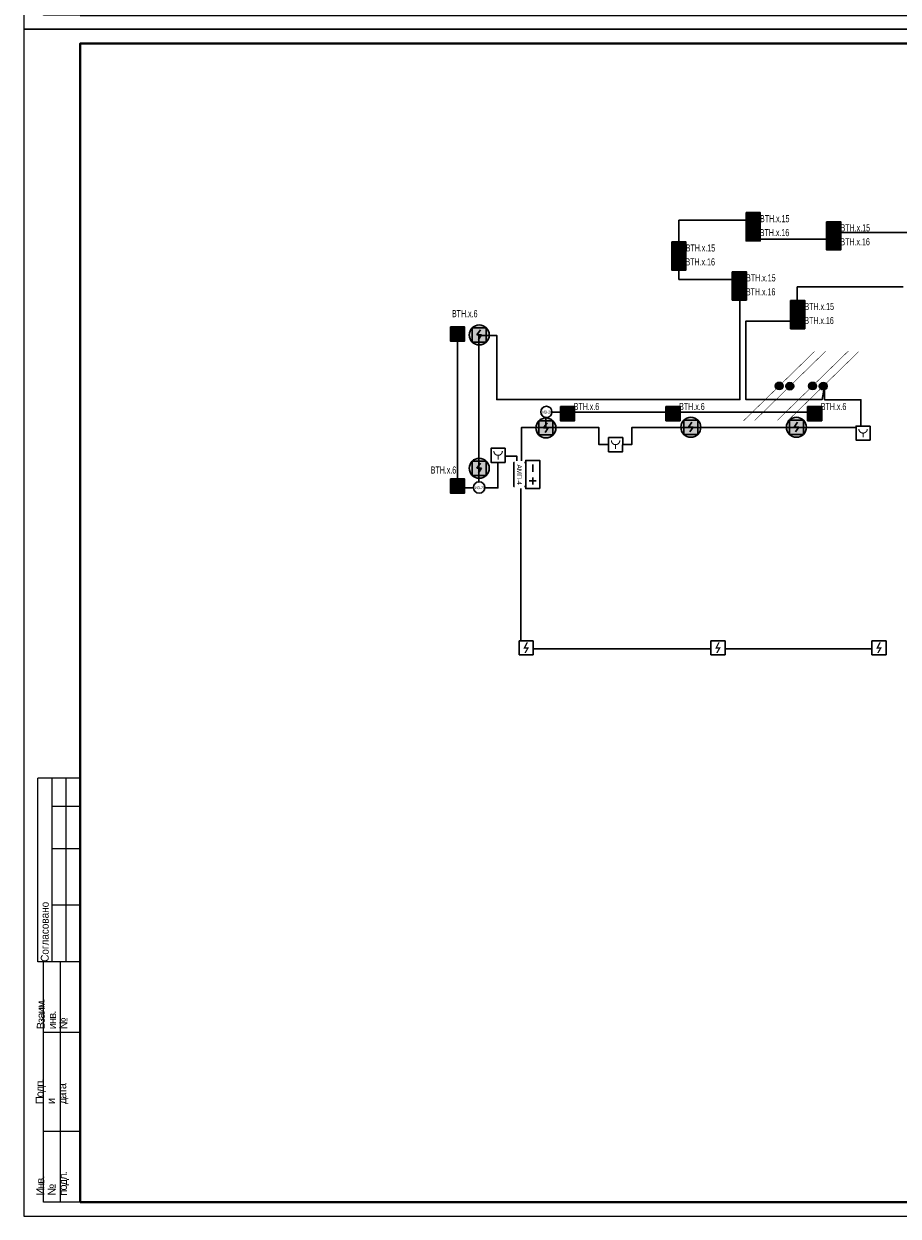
# Model space of a CAD drawing. Header units: millimetres. Extents: x -195178 to 1761886, y 140622 to 301105.
# Tile 9 of 131: x -71348 to -40391, y 182305 to 224498. Entities that reach past the tile are written whole.
import ezdxf
from ezdxf.enums import TextEntityAlignment as Align

# ---------------------------------------------------------------- set-up
doc = ezdxf.new("R2010")
doc.units = ezdxf.units.MM
doc.set_wipeout_variables(frame=1)
doc.linetypes.add('CONTINOUS', pattern=[0])
for name, color, linetype in [('EI_HATCH_GALV', 7, 'Continuous'), ('АПС', 5, 'Continuous'), ('ПС', 1, 'Continuous'), ('формат', 250, 'Continuous')]:
    doc.layers.add(name, color=color, linetype=linetype)
for name, color, linetype, lineweight in [('format-line3', 7, 'Continuous', 13), ('RC-Извещатели_пожарные', 1, 'Continuous', 30), ('Рамка', 7, 'Continuous', 18), ('СС-011-ПОЖ-СИГНАЛИЗАЦИЯ', 1, 'Continuous', 30), ('УГО АПС и АПЗ$0$_АПС_Оборудование', 1, 'Continuous', 30), ('УГО АПС и АПЗ$0$СС-011-ПОЖ-СИГНАЛИЗАЦИЯ', 1, 'Continuous', 30)]:
    doc.layers.add(name, color=color, linetype=linetype, lineweight=lineweight)
doc.styles.add('1111', font='ARIALN.TTF')
doc.styles.add('Arial', font='arial.ttf', dxfattribs={"width": 0.9, "height": 700})
doc.styles.add('Arial Narrow', font='ARIALN.TTF', dxfattribs={"width": 0.9, "height": 600})
doc.styles.add('Arial_2', font='arial.ttf', dxfattribs={"width": 0.9, "height": 400})
doc.styles.get("Standard").update_dxf_attribs({"font": 'isocpeur.ttf', "width": 0.9})
doc.styles.add('УГО АПС и АПЗ$0$Reserve SS', font='arial.ttf', dxfattribs={"height": 2.5})

# ---------------------------------------------------------------- blocks, each defined once
blk = doc.blocks.new('*U29')
for p, q in [((-574, 155), (-589, 155)), ((-589, 90), (-589, 155)), ((-574, 145), (-584, 145)), ((-574, 130), (-584, 130)), ((-574, 110), (-584, 110)), ((-587, 90), (-589, 90)), ((-587, 5), (-587, 90)), ((-574, 90), (-587, 90)), ((-581, 5), (-581, 90)), ((-574, 65), (-587, 65)), ((-574, 30), (-587, 30)), ((-574, 5), (-587, 5))]:
    blk.add_line(p, q)
at = {"color": 0, "lineweight": 0}
blk.add_lwpolyline([(-594, 0), (0, 0), (0, 420), (-594, 420)], close=True, dxfattribs=at)
at = {"lineweight": 40}
blk.add_lwpolyline([(-574, 5), (-5, 5), (-5, 415), (-574, 415)], close=True, dxfattribs=at)
at = {"layer": 'format-line3', "linetype": 'ByBlock'}
for p, q in [((-584, 90), (-584, 155)), ((-579, 90), (-579, 155))]:
    blk.add_line(p, q, dxfattribs=at)
at = {"style": 'Arial', "width": 0.9}
blk.add_text('Формат:', height=2.8, dxfattribs=at).set_placement((-53.97, 1.25))
at = {"char_height": 2.8, "width": 0.2, "attachment_point": 4, "rotation": 90, "line_spacing_factor": 0.857143, "style": 'Arial'}
for s, insert in [('{\\W0.45993; }Согласовано', (-586.58, 90)), ('{\\W0.62543;\\T0.75; \\W1;Взаим. инв. №}', (-584, 66.14)), ('{\\W0.5838;\\T0.8; \\W1;Подп. и дата}', (-584, 39.63)), ('{\\W0.5838;\\T0.8; \\W1;Инв. № подл.}', (-583.77, 7.25))]:
    blk.add_mtext(s, dxfattribs=dict(at, insert=insert))
at = {"style": 'Arial', "width": 0.9, "flags": 8}
blk.add_attdef('FORMAT', (-36.87, 1.26), '', height=2.8, dxfattribs=at)
blk = doc.blocks.new('УГО АПС и АПЗ$0$Источник бесперебойного питания v4')
blk.add_wipeout([(0, 5), (10, 5), (10, 0), (0, 0)])
for p, q in [((4, 2.5), (1.5, 2.5)), ((2.75, 3.75), (2.75, 1.25)), ((8.5, 2.5), (6, 2.5))]:
    blk.add_line(p, q)
blk.add_lwpolyline([(0, 0), (10, 0), (10, 5), (0, 5)], close=True)
at = {"style": 'УГО АПС и АПЗ$0$Reserve SS', "flags": 8}
blk.add_attdef('КОЛИЧЕСТВО', (10.26, 5.28), '', height=2.5, dxfattribs=at)
blk = doc.blocks.new('АМП-4')
at = {"color": 1}
blk.add_wipeout([(349424, -74023), (349424, -73183), (349844, -73183), (349844, -74023)], dxfattribs=at)
at = {"layer": 'АПС', "color": 1, "lineweight": 30, "ltscale": 200}
blk.add_lwpolyline([(349424, -73183), (349424, -74023), (349844, -74023), (349844, -73183)], close=True, dxfattribs=at)
at = {"layer": 'АПС', "color": 0, "lineweight": 30, "ltscale": 200, "insert": (349645, -73599), "char_height": 168, "width": 801.95, "attachment_point": 5, "rotation": 90, "style": 'Arial_2', "bg_fill": 2}
blk.add_mtext('АМП-4', dxfattribs=at)
blk = doc.blocks.new('RC-UGO-IRA-01')
blk.add_wipeout([(2.5, 2.5), (2.5, -2.5), (-2.5, -2.5), (-2.5, 2.5)]).dxf.layer = 'RC-Извещатели_пожарные'
blk.add_wipeout([(-2.5, -2.5), (-2.5, 2.5), (2.5, 2.5), (2.5, -2.5)]).dxf.layer = 'RC-Извещатели_пожарные'
at = {"layer": 'RC-Извещатели_пожарные', "ltscale": 30}
blk.add_lwpolyline([(2.5, 2.5), (2.5, -2.5), (-2.5, -2.5), (-2.5, 2.5)], close=True, dxfattribs=at)
at = {"layer": 'RC-Извещатели_пожарные', "ltscale": 30, "const_width": 0.375}
blk.add_lwpolyline([(-1.5, 1.5, 1), (1.5, 1.5, 1)], format="xyb", dxfattribs=at)
blk.add_lwpolyline([(0, 0), (0, -1.5)], dxfattribs=at)
at = {"layer": 'RC-Извещатели_пожарные'}
blk.add_attdef('PSTN', text='', height=1.5, dxfattribs=at).set_placement((2.5, 2.5), align=Align.BOTTOM_CENTER)
blk = doc.blocks.new('ИП 212-45')
blk.add_wipeout([(346277, -75580), (346277, -76080), (345777, -76080), (345777, -75580)]).dxf.layer = 'RC-Извещатели_пожарные'
blk.add_wipeout([(345777, -76080), (345777, -75580), (346277, -75580), (346277, -76080)]).dxf.layer = 'RC-Извещатели_пожарные'
at = {"layer": 'RC-Извещатели_пожарные'}
blk.add_hatch(color=0, dxfattribs=at).paths.add_polyline_path([(346128, -75805), (346014, -76005), (345964, -76005), (346050, -75855), (345927, -75855), (346039, -75630), (346089, -75630), (346002, -75805)])
at = {"layer": 'RC-Извещатели_пожарные', "color": 0, "ltscale": 30}
for p, q in [((345777, -75580), (346277, -75580)), ((345777, -76080), (345777, -75580)), ((346277, -75580), (346277, -76080)), ((346277, -76080), (345777, -76080))]:
    blk.add_line(p, q, dxfattribs=at)
blk = doc.blocks.new('*U77')
at = {"lineweight": 35, "true_color": 0xffffff}
h = blk.add_hatch(color=7, dxfattribs=at)
h.dxf.hatch_style = 1
h.paths.add_polyline_path([(0, 500), (0, 0), (500, 0), (500, 500)])
at = {"color": 1, "linetype": 'ByBlock', "lineweight": -2}
for p, q in [((289, 426), (167, 250)), ((167, 250), (333, 250)), ((333, 250), (219, 86))]:
    blk.add_line(p, q, dxfattribs=at)
at = {"color": 1, "linetype": 'ByBlock', "lineweight": -2, "ltscale": 0.1}
blk.add_lwpolyline([(0, 500), (500, 500), (500, 0), (0, 0)], close=True, dxfattribs=at)
at = {"color": 0, "linetype": 'ByBlock', "lineweight": -2, "style": '1111', "flags": 1}
for tag, p in [('NAME_DEVICE', (-64, -421)), ('NUM_POM', (-82, -847))]:
    blk.add_attdef(tag, p, '', height=125, dxfattribs=at)
at = {"color": 0, "linetype": 'ByBlock', "lineweight": -2, "style": '1111'}
blk.add_attdef('INDEX', (-63, -235), '', height=125, dxfattribs=at)
at = {"color": 0, "linetype": 'ByBlock', "lineweight": -2, "style": '1111', "width": 0.7}
blk.add_attdef('NUM_DEVICE', (-64, -630), '', height=125, dxfattribs=at)
blk = doc.blocks.new('*U83')
h = blk.add_hatch(color=256)
edge = h.paths.add_edge_path()
edge.add_arc((0, 0), 38.7, 0, 360)
for points in [[(348, 348, 0, 50, 0), (206, 206, 5, 5, 0), (0, 0, 5, 5, 0)], [(0, 0, 0, 50, 0), (-141, -141, 5, 5, 0), (-348, -348, 5, 5, 0)]]:
    blk.add_lwpolyline(points, format="xyseb")
blk.add_circle((0, 0), 38.7)
blk = doc.blocks.new('*U80')
h = blk.add_hatch(color=256)
edge = h.paths.add_edge_path()
edge.add_arc((0, 0), 38.7, 0, 360)
for points in [[(0, 0, 0, 50, 0), (141, 141, 5, 5, 0), (348, 348, 5, 5, 0)], [(-348, -348, 0, 50, 0), (-206, -206, 5, 5, 0), (0, 0, 5, 5, 0)]]:
    blk.add_lwpolyline(points, format="xyseb")
blk.add_circle((0, 0), 38.7)
blk = doc.blocks.new('ИП в подвесном потолке')
at = {"layer": 'EI_HATCH_GALV', "lineweight": 30, "true_color": 0xffffff}
h = blk.add_hatch(color=7, dxfattribs=at)
h.dxf.hatch_style = 1
edge = h.paths.add_edge_path()
edge.add_arc((494584, -66648), 354, 0, 360)
at = {"color": 1, "linetype": 'ByBlock', "lineweight": -2}
for p, q in [((494624, -66471), (494501, -66648)), ((494501, -66648), (494667, -66648)), ((494667, -66648), (494553, -66811))]:
    blk.add_line(p, q, dxfattribs=at)
at = {"color": 1, "linetype": 'ByBlock', "lineweight": -2, "ltscale": 0.1}
blk.add_lwpolyline([(494334, -66398), (494834, -66398), (494834, -66898), (494334, -66898)], close=True, dxfattribs=at)
at = {"layer": 'СС-011-ПОЖ-СИГНАЛИЗАЦИЯ', "lineweight": 30}
blk.add_circle((494584, -66648), 354, dxfattribs=at)
blk = doc.blocks.new('УГО АПС и АПЗ$0$A$C0ED213A1')
blk.add_wipeout([(-200, 0), (0, -200), (200, 0), (0, 200)])
blk.add_circle((0, 0), 200)
at = {"layer": 'УГО АПС и АПЗ$0$СС-011-ПОЖ-СИГНАЛИЗАЦИЯ', "color": 1, "style": 'Arial Narrow', "width": 0.9}
blk.add_text('ИЗ-2О', height=100, dxfattribs=at).set_placement((-145, -58))

msp = doc.modelspace()

# ---------------------------------------------------------------- linework, layer by layer
at = {"layer": 'Рамка'}
msp.add_lwpolyline([(-69348, 182805), (-12448, 182805), (-12448, 223805), (-69348, 223805)], close=True, dxfattribs=at)
at = {"layer": 'СС-011-ПОЖ-СИГНАЛИЗАЦИЯ', "lineweight": 30, "ltscale": 100}
for points in [[(-42998, 211669), (-42998, 211196), (-41711, 211196), (-41711, 210210), (-49827, 210210), (-49827, 209606), (-50984, 209606), (-50984, 210210), (-53729, 210210), (-53729, 208349), (-53896, 208349), (-53896, 209204), (-54564, 209204), (-54564, 208074), (-55234, 208074), (-55234, 213474), (-54603, 213474), (-54603, 211203), (-50371, 211203), (-50371, 211203), (-45997, 211203), (-45997, 215454), (-48157, 215454), (-48157, 217549), (-45556, 217549), (-45556, 216881), (-42655, 216881), (-42655, 217118), (-39298, 217118)], [(-40211, 215187), (-43962, 215187), (-43962, 213978), (-45780, 213978), (-45780, 211203), (-43085, 211203), (-43004, 211669)], [(-53749, 208129), (-53749, 202379), (-41318, 202379)]]:
    msp.add_lwpolyline(points, dxfattribs=at)
at = {"layer": 'СС-011-ПОЖ-СИГНАЛИЗАЦИЯ', "color": 1, "lineweight": 30, "ltscale": 100}
for points in [[(-55427, 208080), (-55997, 208080), (-55997, 213272)], [(-52863, 210198), (-52863, 210761), (-43600, 210761)]]:
    msp.add_lwpolyline(points, dxfattribs=at)

# ---------------------------------------------------------------- block references
at = {"xscale": 3.600000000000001, "yscale": 3.600000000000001, "zscale": 3.600000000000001, "rotation": 359.2880171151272}
for name, p in [('*U83', (-44603, 211684)), ('*U80', (-44227, 211676))]:
    msp.add_blockref(name, p, dxfattribs=at)
at = {"layer": 'ПС', "color": 7, "linetype": 'CONTINOUS', "lineweight": 30, "ltscale": 100}
ref = msp.add_blockref('*U77', (-45777, 217318), dxfattribs=dict(at, xscale=1.000736, yscale=1.000736, zscale=1.000736))
ref.add_attrib('NUM_DEVICE', 'BTH.x.15', dxfattribs={"layer": '0', "color": 0, "linetype": 'ByBlock', "lineweight": -2, "ltscale": 100, "height": 250.2, "style": '1111', "width": 0.7}).set_placement((-44762, 217479), align=Align.CENTER)
ref = msp.add_blockref('*U77', (-45777, 216818), dxfattribs=dict(at, xscale=1.000736, yscale=1.000736, zscale=1.000736))
ref.add_attrib('NUM_DEVICE', 'BTH.x.16', dxfattribs={"layer": '0', "color": 0, "linetype": 'ByBlock', "lineweight": -2, "ltscale": 100, "height": 250.2, "style": '1111', "width": 0.7}).set_placement((-44769, 216985), align=Align.CENTER)
ref = msp.add_blockref('*U77', (-42923, 216995), dxfattribs=dict(at, xscale=1.000736, yscale=1.000736, zscale=1.000736))
ref.add_attrib('NUM_DEVICE', 'BTH.x.15', dxfattribs={"layer": '0', "color": 0, "linetype": 'ByBlock', "lineweight": -2, "ltscale": 100, "height": 250.2, "style": '1111', "width": 0.7}).set_placement((-41909, 217155), align=Align.CENTER)
ref = msp.add_blockref('*U77', (-42923, 216495), dxfattribs=dict(at, xscale=1.000736, yscale=1.000736, zscale=1.000736))
ref.add_attrib('NUM_DEVICE', 'BTH.x.16', dxfattribs={"layer": '0', "color": 0, "linetype": 'ByBlock', "lineweight": -2, "ltscale": 100, "height": 250.2, "style": '1111', "width": 0.7}).set_placement((-41916, 216661), align=Align.CENTER)
ref = msp.add_blockref('*U77', (-48407, 216282), dxfattribs=dict(at, xscale=1.000736, yscale=1.000736, zscale=1.000736))
ref.add_attrib('NUM_DEVICE', 'BTH.x.15', dxfattribs={"layer": '0', "color": 0, "linetype": 'ByBlock', "lineweight": -2, "ltscale": 100, "height": 250.2, "style": '1111', "width": 0.7}).set_placement((-47393, 216442), align=Align.CENTER)
ref = msp.add_blockref('*U77', (-48407, 215782), dxfattribs=dict(at, xscale=1.000736, yscale=1.000736, zscale=1.000736))
ref.add_attrib('NUM_DEVICE', 'BTH.x.16', dxfattribs={"layer": '0', "color": 0, "linetype": 'ByBlock', "lineweight": -2, "ltscale": 100, "height": 250.2, "style": '1111', "width": 0.7}).set_placement((-47400, 215948), align=Align.CENTER)
ref = msp.add_blockref('*U77', (-46267, 215223), dxfattribs=dict(at, xscale=1.000736, yscale=1.000736, zscale=1.000736))
ref.add_attrib('NUM_DEVICE', 'BTH.x.15', dxfattribs={"layer": '0', "color": 0, "linetype": 'ByBlock', "lineweight": -2, "ltscale": 100, "height": 250.2, "style": '1111', "width": 0.7}).set_placement((-45253, 215383), align=Align.CENTER)
ref = msp.add_blockref('*U77', (-46267, 214723), dxfattribs=dict(at, xscale=1.000736, yscale=1.000736, zscale=1.000736))
ref.add_attrib('NUM_DEVICE', 'BTH.x.16', dxfattribs={"layer": '0', "color": 0, "linetype": 'ByBlock', "lineweight": -2, "ltscale": 100, "height": 250.2, "style": '1111', "width": 0.7}).set_placement((-45260, 214889), align=Align.CENTER)
ref = msp.add_blockref('*U77', (-56244, 213272), dxfattribs=dict(at, xscale=1.000736, yscale=1.000736, zscale=1.000736))
ref.add_attrib('NUM_DEVICE', 'BTH.x.6', dxfattribs={"layer": '0', "color": 0, "linetype": 'ByBlock', "lineweight": -2, "ltscale": 100, "height": 250.2, "style": '1111', "width": 0.7}).set_placement((-55738, 214117), align=Align.CENTER)
ref = msp.add_blockref('*U77', (-44201, 214209), dxfattribs=dict(at, xscale=1.000736, yscale=1.000736, zscale=1.000736))
ref.add_attrib('NUM_DEVICE', 'BTH.x.15', dxfattribs={"layer": '0', "color": 0, "linetype": 'ByBlock', "lineweight": -2, "ltscale": 100, "height": 250.2, "style": '1111', "width": 0.7}).set_placement((-43186, 214370), align=Align.CENTER)
ref = msp.add_blockref('*U77', (-44201, 213709), dxfattribs=dict(at, xscale=1.000736, yscale=1.000736, zscale=1.000736))
ref.add_attrib('NUM_DEVICE', 'BTH.x.16', dxfattribs={"layer": '0', "color": 0, "linetype": 'ByBlock', "lineweight": -2, "ltscale": 100, "height": 250.2, "style": '1111', "width": 0.7}).set_placement((-43193, 213876), align=Align.CENTER)
ref = msp.add_blockref('*U77', (-52351, 210455), dxfattribs=dict(at, xscale=1.000736, yscale=1.000736, zscale=1.000736))
ref.add_attrib('NUM_DEVICE', 'BTH.x.6', dxfattribs={"layer": '0', "color": 0, "linetype": 'ByBlock', "lineweight": -2, "ltscale": 100, "height": 250.2, "style": '1111', "width": 0.7}).set_placement((-51429, 210831), align=Align.CENTER)
ref = msp.add_blockref('*U77', (-48615, 210455), dxfattribs=dict(at, xscale=1.000736, yscale=1.000736, zscale=1.000736))
ref.add_attrib('NUM_DEVICE', 'BTH.x.6', dxfattribs={"layer": '0', "color": 0, "linetype": 'ByBlock', "lineweight": -2, "ltscale": 100, "height": 250.2, "style": '1111', "width": 0.7}).set_placement((-47693, 210831), align=Align.CENTER)
ref = msp.add_blockref('*U77', (-43600, 210455), dxfattribs=dict(at, xscale=1.000736, yscale=1.000736, zscale=1.000736))
ref.add_attrib('NUM_DEVICE', 'BTH.x.6', dxfattribs={"layer": '0', "color": 0, "linetype": 'ByBlock', "lineweight": -2, "ltscale": 100, "height": 250.2, "style": '1111', "width": 0.7}).set_placement((-42678, 210831), align=Align.CENTER)
ref = msp.add_blockref('*U77', (-56244, 207891), dxfattribs=dict(at, xscale=1.000736, yscale=1.000736, zscale=1.000736))
ref.add_attrib('NUM_DEVICE', 'BTH.x.6', dxfattribs={"layer": '0', "color": 0, "linetype": 'ByBlock', "lineweight": -2, "ltscale": 100, "height": 250.2, "style": '1111', "width": 0.7}).set_placement((-56491, 208584), align=Align.CENTER)
at = {"layer": 'СС-011-ПОЖ-СИГНАЛИЗАЦИЯ', "lineweight": 30}
for p in [(-549808, 280135), (-547447, 276846), (-542317, 276868), (-538578, 276868)]:
    msp.add_blockref('ИП в подвесном потолке', p, dxfattribs=at)
at = {"layer": 'формат', "xscale": 100, "yscale": 100, "zscale": 100}
for p in [(-11948, 224305), (-11948, 182305)]:
    msp.add_blockref('*U29', p, dxfattribs=at).add_auto_attribs({'FORMAT': 'А2'})

# ---------------------------------------------------------------- next in the draw order: block references
at = {"layer": 'RC-Извещатели_пожарные', "rotation": 359.9525678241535}
for p, xscale, yscale, zscale in [((-41634, 210016), 99.99999999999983, 99.99999999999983, 99.99999999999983), ((-50396, 209606), 99.99999999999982, 99.99999999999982, 99.99999999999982), ((-54556, 209229), 99.99999999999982, 99.99999999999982, 99.99999999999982)]:
    msp.add_blockref('RC-UGO-IRA-01', p, dxfattribs=dict(at, xscale=xscale, yscale=yscale, zscale=zscale))
at = {"layer": 'СС-011-ПОЖ-СИГНАЛИЗАЦИЯ', "color": 0, "lineweight": 30}
for p in [(-399587, 278243), (-392797, 278243), (-387095, 278243)]:
    msp.add_blockref('ИП 212-45', p, dxfattribs=at)
at = {"layer": 'УГО АПС и АПЗ$0$_АПС_Оборудование'}
msp.add_blockref('УГО АПС и АПЗ$0$A$C0ED213A1', (-52848, 210764), dxfattribs=at)
at = {"layer": 'УГО АПС и АПЗ$0$_АПС_Оборудование', "color": 252, "xscale": 100, "yscale": 100, "zscale": 100, "rotation": 89.99999999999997}
msp.add_blockref('УГО АПС и АПЗ$0$Источник бесперебойного питания v4', (-53080, 208049), dxfattribs=at)

# ---------------------------------------------------------------- next in the draw order: block references
at = {"xscale": 3.600000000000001, "yscale": 3.600000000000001, "zscale": 3.600000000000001, "rotation": 359.2880171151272}
for name, p in [('*U80', (-43421, 211684)), ('*U83', (-43044, 211676))]:
    msp.add_blockref(name, p, dxfattribs=at)
at = {"layer": 'СС-011-ПОЖ-СИГНАЛИЗАЦИЯ', "lineweight": 30}
msp.add_blockref('ИП в подвесном потолке', (-549808, 275418), dxfattribs=at)
at = {"layer": 'СС-011-ПОЖ-СИГНАЛИЗАЦИЯ', "lineweight": 30, "rotation": 180}
msp.add_blockref('АМП-4', (295844, 134946), dxfattribs=at)

# ---------------------------------------------------------------- next in the draw order: block references
at = {"layer": 'УГО АПС и АПЗ$0$_АПС_Оборудование'}
msp.add_blockref('УГО АПС и АПЗ$0$A$C0ED213A1', (-55227, 208090), dxfattribs=at)

doc.saveas('drawing.dxf')
